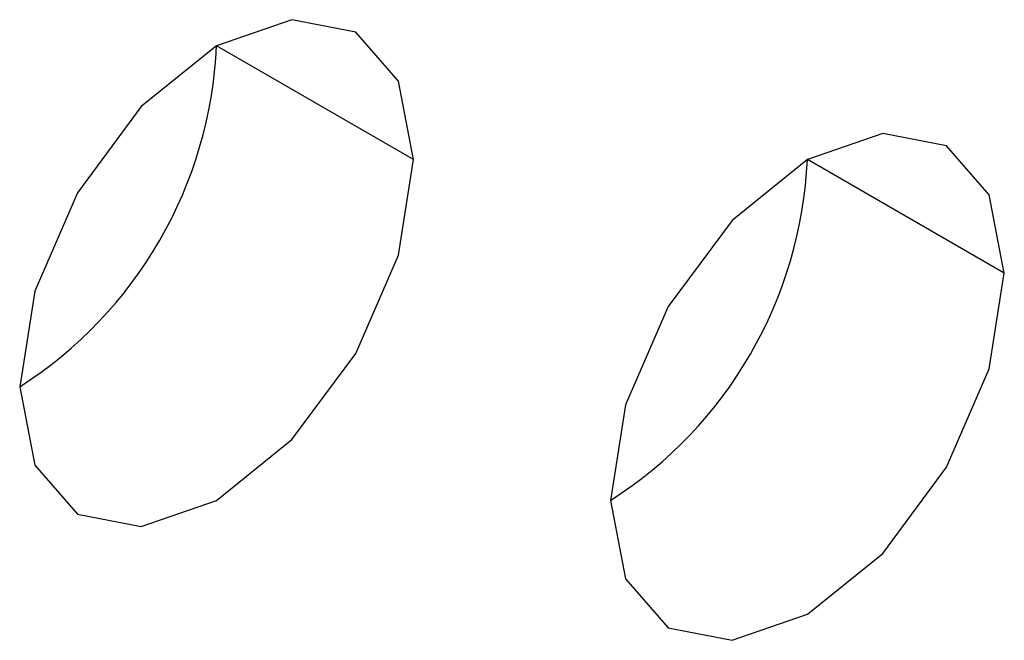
# Model space of a CAD drawing. Header units: millimetres. Extents: x 0 to 1118, y 0 to 864.
# Tile 131 of 254: x 913.075 to 913.664, y 689.776 to 690.147. Entities that reach past the tile are written whole.
import ezdxf

# ---------------------------------------------------------------- set-up
doc = ezdxf.new("R2010")
doc.units = ezdxf.units.MM

msp = doc.modelspace()

# ---------------------------------------------------------------- linework, layer by layer
at = {"color": 7, "linetype": 'Continuous', "lineweight": 25}
for p, q in [((913.31093, 690.06368), (913.19308, 690.13171)), ((913.66448, 689.9956), (913.54663, 690.06363))]:
    msp.add_line(p, q, dxfattribs=at)
at = {"color": 7, "linetype": 'Continuous', "lineweight": 25, "flags": 128}
for points in [[(913.31093, 690.06368), (913.30196, 690.11058), (913.27641, 690.13998), (913.23818, 690.14741), (913.19308, 690.13173), (913.14798, 690.09534), (913.10974, 690.04377), (913.0842, 689.98487), (913.07523, 689.92761)], [(913.66448, 689.9956), (913.65551, 690.0425), (913.62996, 690.0719), (913.59173, 690.07933), (913.54663, 690.06366), (913.50153, 690.02726), (913.4633, 689.97569), (913.43775, 689.91679), (913.42878, 689.85953)], [(913.07523, 689.92761), (913.0842, 689.88071), (913.10974, 689.85131), (913.14798, 689.84388), (913.19308, 689.85955), (913.23818, 689.89595), (913.27641, 689.94752), (913.30196, 690.00642), (913.31093, 690.06368)], [(913.42878, 689.85953), (913.43775, 689.81263), (913.4633, 689.78323), (913.50153, 689.7758), (913.54663, 689.79148), (913.59173, 689.82787), (913.62996, 689.87944), (913.65551, 689.93834), (913.66448, 689.9956)]]:
    msp.add_lwpolyline(points, dxfattribs=at)
at = {"color": 7, "linetype": 'Continuous', "lineweight": 25}
for centre in [(912.93721, 690.14336), (913.29076, 690.07528)]:
    msp.add_arc(centre, 0.25613, 302.60548, 357.39452, dxfattribs=at)

doc.saveas('drawing.dxf')
